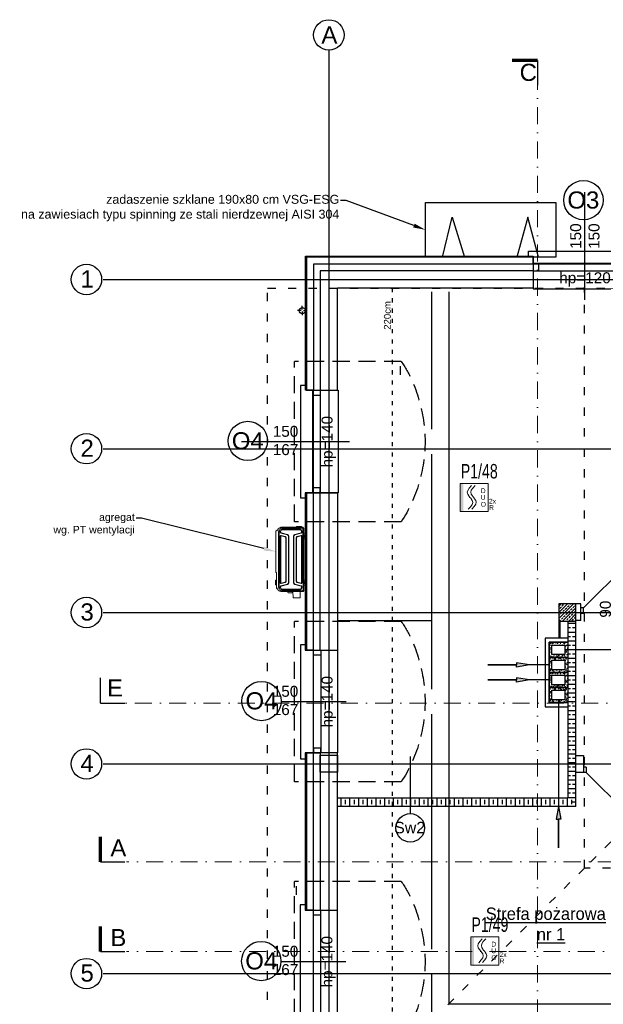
# Model space of a CAD drawing. Header units: millimetres. Extents: x -7023 to 53801, y 9849 to 33561.
# Tile 150 of 256: x 14236 to 15088, y 18571 to 20008. Entities that reach past the tile are written whole.
import ezdxf

# ---------------------------------------------------------------- set-up
doc = ezdxf.new("R2010")
doc.units = ezdxf.units.MM
for name, pattern in [('ACAD_ISO03W100', [30, 12, -18]), ('DASHDOT', [1, 0.5, -0.25, 0, -0.25]), ('DASHED2', [0.375, 0.25, -0.125])]:
    doc.linetypes.add(name, pattern=pattern)
doc.layers.get('0').update_dxf_attribs({"lineweight": 9})
doc.layers.add('.IE_podklad', color=252, linetype='Continuous')
doc.layers.add('PA_Instalacja pożarowa', color=1, linetype='Continuous', lineweight=5)
doc.layers.add('PA_Instalacja pożarowa_opis', color=7, linetype='Continuous', lineweight=5)
doc.styles.add('Arial', font='arial.ttf', dxfattribs={"height": 125})
doc.styles.add('MtX_Arial_2', font='txt')
doc.styles.add('Opisowy', font='arial.ttf')
doc.styles.add('q-arch-ARIAL01', font='arial.ttf', dxfattribs={"width": 0.7})
doc.styles.get("Standard").update_dxf_attribs({"font": 'arial.ttf'})
doc.linetypes.add('ZIGZAG', pattern='A,0.00254,-5.08,[131,ltypeshp.shx,S=5.08,R=0,X=-5.08,Y=0],-10.16,[131,ltypeshp.shx,S=5.08,R=180,X=5.08,Y=0],-5.08', length=20.32254)

# ---------------------------------------------------------------- blocks, each defined once
blk = doc.blocks.new('*U72')
at = {"color": 1}
blk.add_wipeout([(-20.5, -20.5), (20.5, -20.5), (20.5, 20.5), (-20.5, 20.5)], dxfattribs=at)
at = {"lineweight": 5}
h = blk.add_hatch(color=1, dxfattribs=at)
h.paths.add_polyline_path([(-15.7, 0), (-15.7, 20.5), (-20.5, 20.5), (-20.5, 0)])
h.paths.add_polyline_path([(-15.7, -20.5), (-15.7, 0), (-20.5, 0), (-20.5, -20.5)])
at = {"color": 1, "linetype": 'Continuous', "lineweight": 5}
for p, q in [((-7.3, 13.8), (-3.8, 17.7)), ((-2.1, 13.9), (1.4, 17.8)), ((-10.1, 7.7), (-9.4, 10.5)), ((-9.4, 4.8), (-10.1, 7.7)), ((-9.4, 10.5), (-7.3, 13.8)), ((-7.8, 2.4), (-9.4, 4.8)), ((-7.3, 1.6), (-7.8, 2.4)), ((-6.2, 0.3), (-7.3, 1.6)), ((-6.2, 0.3), (-5.1, -0.9)), ((-4.9, 7.8), (-4.2, 10.6)), ((-4.2, 4.9), (-4.9, 7.8)), ((-4.2, 10.6), (-2.1, 13.9)), ((-2.6, 2.5), (-4.2, 4.9)), ((-2.1, 1.7), (-2.6, 2.5)), ((-1, 0.4), (-2.1, 1.7)), ((-1, 0.4), (0.2, -0.8)), ((-5.1, -13.1), (-8.6, -17.1)), ((-5.1, -0.9), (-4.5, -1.8)), ((-3, -9.9), (-5.1, -13.1)), ((-4.5, -1.8), (-3, -4.2)), ((0.2, -13), (-3.4, -17)), ((-3, -4.2), (-2.2, -7)), ((-2.2, -7), (-3, -9.9)), ((0.2, -0.8), (0.7, -1.7)), ((2.3, -9.8), (0.2, -13)), ((0.7, -1.7), (2.3, -4.1)), ((2.3, -4.1), (3, -6.9)), ((3, -6.9), (2.3, -9.8))]:
    blk.add_line(p, q, dxfattribs=at)
at = {"color": 1, "lineweight": 5}
blk.add_lwpolyline([(-20.5, 20.5), (20.5, 20.5), (20.5, -20.5), (-20.5, -20.5)], close=True, dxfattribs=at)
for s, p in [('D', (9.6, 6.5)), ('U', (9.6, -3.3)), ('O', (9.6, -13.3)), ('2x', (21.6, -8.8)), ('R', (21.7, -18))]:
    blk.add_text(s, height=7, dxfattribs=at).set_placement(p)
at = {"color": 1, "flags": 7}
blk.add_attdef('DUO-6046', (13.2, -19.1), '', height=0.7, dxfattribs=at)

msp = doc.modelspace()

# ---------------------------------------------------------------- hatches: boundary and pattern name
at = {"layer": '.IE_podklad'}
h = msp.add_hatch(dxfattribs=at)
h.set_pattern_fill('AR-SAND', color=256, scale=0.1)
h.set_pattern_definition([(37.5, (-1778.1266, 29908.909), (-0.1600031, 4.8941324), [0, -3.8608, 0, -4.318, 0, -4.1275]), (7.5, (-1778.1266, 29908.909), (4.4952328, 7.168251), [0, -2.0828, 0, -3.4798, 0, -1.3335]), (327.5, (-1781.2508, 29908.909), (7.9099237, 0.01437185), [0, -1.27, 0, -4.572, 0, -5.969]), (317.5, (-1781.251, 29908.909), (7.6355645, 2.2292932), [0, -0.635, 0, -2.9972, 0, -3.429])])
h.paths.add_polyline_path([(15035.9, 19099.2), (15008.9, 19099.2), (15008.9, 19077.2), (15035.9, 19077.2)])
h.paths.add_polyline_path([(15031.9, 19095.2), (15031.9, 19081.2), (15012.9, 19081.2), (15012.9, 19095.2)], flags=16)
h.paths.add_polyline_path([(15035.9, 19077.2), (15008.9, 19077.2), (15008.9, 19055.2), (15035.9, 19055.2)])
h.paths.add_polyline_path([(15031.9, 19073.2), (15031.9, 19059.2), (15012.9, 19059.2), (15012.9, 19073.2)], flags=16)
h = msp.add_hatch(color=256, dxfattribs=at)
h.dxf.hatch_style = 1
h.paths.add_polyline_path([(14961.3, 19066.2), (14961.3, 19062.9), (14979.9, 19066.2), (14961.3, 19069.4)])
h = msp.add_hatch(dxfattribs=at)
h.set_pattern_fill('AR-SAND', color=256, scale=0.1)
h.set_pattern_definition([(37.5, (-1778.1266, 29864.909), (-0.1600031, 4.8941324), [0, -3.8608, 0, -4.318, 0, -4.1275]), (7.5, (-1778.1266, 29864.909), (4.4952328, 7.168251), [0, -2.0828, 0, -3.4798, 0, -1.3335]), (327.5, (-1781.2508, 29864.909), (7.9099237, 0.01437185), [0, -1.27, 0, -4.572, 0, -5.969]), (317.5, (-1781.251, 29864.909), (7.6355645, 2.2292932), [0, -0.635, 0, -2.9972, 0, -3.429])])
h.paths.add_polyline_path([(15035.9, 19055.2), (15008.9, 19055.2), (15008.9, 19033.2), (15035.9, 19033.2)])
h.paths.add_polyline_path([(15031.9, 19051.2), (15031.9, 19037.2), (15012.9, 19037.2), (15012.9, 19051.2)], flags=16)
h.paths.add_polyline_path([(15035.9, 19033.2), (15008.9, 19033.2), (15008.9, 19011.2), (15035.9, 19011.2)])
h.paths.add_polyline_path([(15031.9, 19029.2), (15031.9, 19015.2), (15012.9, 19015.2), (15012.9, 19029.2)], flags=16)
h = msp.add_hatch(color=256, dxfattribs=at)
h.dxf.hatch_style = 1
h.paths.add_polyline_path([(14961.3, 19044.2), (14961.3, 19040.9), (14979.9, 19044.2), (14961.3, 19047.4)])
h = msp.add_hatch(color=256, dxfattribs=at)
h.dxf.hatch_style = 1
h.paths.add_polyline_path([(15022.4, 18841), (15025.6, 18841), (15022.4, 18859.6), (15019.1, 18841)])

# ---------------------------------------------------------------- linework, layer by layer
at = {"layer": '.IE_podklad', "ltscale": 25}
for p, q in [((14687.4, 19964), (14687.4, 17871.9)), ((14357.9, 19628.7), (17656.9, 19628.7)), ((14357.9, 19381.7), (17656.9, 19381.7)), ((14357.9, 19142.7), (17340.5, 19142.7)), ((14354, 19010.3), (14354, 19047.4)), ((14357.9, 18921.7), (17656.9, 18921.7)), ((14357.9, 18615.7), (17656.9, 18615.7))]:
    msp.add_line(p, q, dxfattribs=at)
at = {"layer": '.IE_podklad', "linetype": 'ByBlock', "lineweight": -2}
for p, q in [((14712.6, 19743.8), (14704.6, 19743.8)), ((14414.2, 19280.2), (14406.2, 19280.2))]:
    msp.add_line(p, q, dxfattribs=at)
at = {"layer": '.IE_podklad', "linetype": 'ByBlock'}
for p, q in [((14828.3, 19661.2), (14828.3, 19741.2)), ((14828.3, 19741.2), (15018.3, 19741.2)), ((15018.3, 19741.2), (15018.3, 19661.2)), ((14853.3, 19661.2), (14867.5, 19719.6)), ((14867.5, 19719.6), (14885.1, 19661.2)), ((14977.9, 19719.6), (14961.6, 19661.2)), ((14993.3, 19661.2), (14977.9, 19719.6)), ((15018.3, 19661.2), (14828.3, 19661.2))]:
    msp.add_line(p, q, dxfattribs=at)
at = {"layer": '.IE_podklad'}
for p, q in [((14653.4, 19657.7), (14653.4, 19662.7)), ((14653.4, 19662.7), (14985.7, 19662.7)), ((14985.7, 19661.2), (14654.9, 19661.2)), ((14654.9, 19661.2), (14654.9, 19467.2)), ((14985.7, 19662.7), (14985.7, 19661.2)), ((14653.4, 19467.2), (14653.4, 19657.7)), ((14985.7, 19641.2), (14674.9, 19641.2)), ((14674.9, 19641.2), (14674.9, 19467.2)), ((14985.7, 19641.2), (14674.9, 19641.2)), ((14985.7, 19641.2), (14985.7, 19616.2)), ((14699.9, 19467.2), (14699.9, 19616.2)), ((14985.7, 19616.2), (14699.9, 19616.2)), ((14837.4, 19410.3), (14837.4, 19610.7)), ((14862.4, 19610.7), (14862.4, 18571.7)), ((14791.5, 19502.2), (14791.5, 19489.7)), ((14654.9, 19467.2), (14653.4, 19467.2)), ((14674.9, 19467.2), (14699.9, 19467.2)), ((14837.4, 19030.9), (14837.4, 19373.9)), ((14654.9, 19317.2), (14652.9, 19317.2)), ((14652.9, 19317.2), (14652.9, 19087.7)), ((14674.9, 19317.2), (14654.9, 19317.2)), ((14654.9, 19317.2), (14654.9, 19087.7)), ((14674.9, 19087.7), (14674.9, 19317.2)), ((14674.9, 19317.2), (14699.9, 19317.2)), ((14699.9, 19317.2), (14699.9, 19087.7)), ((15058.9, 19149.4), (15152.9, 19243.4)), ((15035.9, 19155.2), (15022.9, 19155.2)), ((15022.9, 19155.2), (15022.9, 19130.2)), ((15047.9, 19155.2), (15022.9, 19155.2)), ((15022.9, 19155.2), (15022.9, 19130.2)), ((15022.9, 19151.6), (15026.4, 19155.2)), ((15022.9, 19142.7), (15035.4, 19155.2)), ((15022.9, 19133.7), (15044.3, 19155.2)), ((15054.9, 19155.2), (15035.9, 19155.2)), ((15038.9, 19154.2), (15039.9, 19155.2)), ((15047.9, 19130.2), (15047.9, 19155.2)), ((15054.9, 19131.2), (15054.9, 19155.2)), ((15022.9, 19147.2), (15023.2, 19147.5)), ((15024.3, 19148.6), (15026.6, 19150.9)), ((15025.4, 19140.8), (15027.7, 19143)), ((15027.7, 19152), (15029.9, 19154.2)), ((15028.3, 19130.2), (15047.9, 19149.7)), ((15028.8, 19144.1), (15031.1, 19146.4)), ((15032.2, 19147.5), (15034.4, 19149.7)), ((15033.3, 19139.6), (15035.5, 19141.9)), ((15035.5, 19150.9), (15037.8, 19153.1)), ((15036.7, 19143), (15038.9, 19145.2)), ((15037.3, 19130.2), (15047.9, 19140.7)), ((15040, 19146.4), (15042.3, 19148.6)), ((15041.2, 19138.5), (15043.4, 19140.8)), ((15043.4, 19149.7), (15045.6, 19152)), ((15044.5, 19141.9), (15046.8, 19144.1)), ((15046.8, 19153.1), (15047.9, 19154.2)), ((15058.9, 19149.4), (15054.9, 19149.4)), ((15054.9, 19141.4), (15054.9, 19149.4)), ((15058.9, 19141.4), (15054.9, 19141.4)), ((15058.9, 19141.4), (15058.9, 19149.4)), ((14837.4, 19130.7), (14700.4, 19130.7)), ((15022.9, 19138.2), (15024.3, 19139.6)), ((15022.9, 19130.2), (15036.1, 19130.2)), ((15022.9, 19130.2), (15047.9, 19130.2)), ((15022.9, 19130.2), (15022.9, 19105.2)), ((15023.8, 19130.2), (15025.4, 19131.8)), ((15024.4, 19130.2), (15024.4, 19105.2)), ((15026.6, 19132.9), (15028.8, 19135.1)), ((15029.9, 19136.3), (15032.2, 19138.5)), ((15032.8, 19130.2), (15033.3, 19130.7)), ((15034.4, 19131.8), (15036.7, 19134)), ((15036.1, 19130.2), (15035.9, 18871.7)), ((15036.1, 19130.2), (15036.1, 19130.2)), ((15036.1, 19126.9), (15048.1, 19126.9)), ((15037.8, 19135.1), (15040, 19137.4)), ((15042.3, 19130.7), (15044.5, 19132.9)), ((15045.6, 19134), (15047.9, 19136.2)), ((15046.3, 19130.2), (15047.9, 19131.7)), ((15047.9, 19009.7), (15047.9, 19131.2)), ((15054.9, 19131.2), (15047.9, 19131.2)), ((15036.1, 19120.6), (15039.8, 19120.6)), ((15036.1, 19114.2), (15048.1, 19114.2)), ((15043, 19120.6), (15048.1, 19120.6)), ((15035.9, 19105.2), (15002.9, 19105.2)), ((15002.9, 19105.2), (15002.9, 19005.2)), ((15035.9, 19099.2), (15008.9, 19099.2)), ((15008.9, 19099.2), (15008.9, 19011.2)), ((15036.1, 19107.9), (15039.8, 19107.9)), ((15036.1, 19101.5), (15048.1, 19101.5)), ((15043, 19107.9), (15048.1, 19107.9)), ((14652.9, 19087.7), (14654.9, 19087.7)), ((14654.9, 19087.7), (14699.9, 19087.7)), ((14654.9, 19087.7), (14674.9, 19087.7)), ((14699.9, 19087.1), (14699.9, 18937.7)), ((15036.1, 19095.2), (15039.8, 19095.2)), ((15036.1, 19088.8), (15048.1, 19088.8)), ((15043, 19095.2), (15048.1, 19095.2)), ((15036.1, 19082.5), (15039.8, 19082.5)), ((15036.1, 19076.1), (15048.1, 19076.1)), ((15036.1, 19069.8), (15039.8, 19069.8)), ((15043, 19082.5), (15048.1, 19082.5)), ((15043, 19069.8), (15048.1, 19069.8)), ((15036.1, 19063.4), (15048.1, 19063.4)), ((15036.1, 19057.1), (15039.8, 19057.1)), ((15043, 19057.1), (15048.1, 19057.1)), ((15036, 19044.4), (15039.8, 19044.4)), ((15036.1, 19050.7), (15048.1, 19050.7)), ((15043, 19044.4), (15048.1, 19044.4)), ((15036, 19038), (15048, 19038)), ((15036, 19031.7), (15039.8, 19031.7)), ((15043, 19031.7), (15048, 19031.7)), ((14712.5, 19012.4), (14617.8, 19012.4)), ((15036, 19025.3), (15048, 19025.3)), ((15036, 19019), (15039.8, 19019)), ((15036, 19012.6), (15048, 19012.6)), ((15043, 19019), (15048, 19019)), ((15002.9, 19005.2), (15035.9, 19005.2)), ((15008.9, 19011.2), (15035.9, 19011.2)), ((15036, 19006.3), (15039.8, 19006.3)), ((15036, 18999.9), (15048, 18999.9)), ((15043, 19006.3), (15048, 19006.3)), ((15047.9, 18921.7), (15047.9, 19009.7)), ((14837.4, 18651.5), (14837.4, 18994.5)), ((15036, 18993.6), (15039.8, 18993.6)), ((15036, 18987.2), (15048, 18987.2)), ((15043, 18993.6), (15048, 18993.6)), ((15036, 18980.9), (15039.8, 18980.9)), ((15036, 18974.5), (15048, 18974.5)), ((15036, 18968.2), (15039.8, 18968.2)), ((15043, 18980.9), (15048, 18980.9)), ((15043, 18968.2), (15048, 18968.2)), ((15035.9, 18955.5), (15039.8, 18955.5)), ((15036, 18961.8), (15048, 18961.8)), ((15043, 18955.5), (15048, 18955.5)), ((15035.9, 18949.1), (15047.9, 18949.1)), ((15035.9, 18942.8), (15039.8, 18942.8)), ((15043, 18942.8), (15047.9, 18942.8)), ((14654.9, 18937.7), (14652.9, 18937.7)), ((14652.9, 18937.7), (14652.9, 18708.2)), ((14674.9, 18937.7), (14654.6, 18937.7)), ((14654.6, 18937.7), (14654.6, 18708.2)), ((14699.9, 18937.7), (14654.9, 18937.7)), ((14806.5, 18848.7), (14806.5, 18932.3)), ((15035.9, 18936.4), (15047.9, 18936.4)), ((15035.9, 18930.1), (15039.8, 18930.1)), ((15043, 18930.1), (15047.9, 18930.1)), ((15047.9, 18934.2), (15058.9, 18934.2)), ((15058.9, 18934.2), (15058.9, 18909.2)), ((15035.9, 18923.7), (15047.9, 18923.7)), ((15035.9, 18917.4), (15039.8, 18917.4)), ((15035.9, 18911), (15047.9, 18911)), ((15043, 18917.4), (15047.9, 18917.4)), ((15047.9, 18859.7), (15047.9, 18921.7)), ((15062.9, 18917.2), (15058.9, 18917.2)), ((15058.9, 18917.2), (15058.9, 18909.2)), ((15062.9, 18917.2), (15062.9, 18909.2)), ((15035.9, 18904.7), (15039.8, 18904.7)), ((15035.9, 18898.3), (15047.9, 18898.3)), ((15043, 18904.7), (15047.9, 18904.7)), ((15058.9, 18909.2), (15047.9, 18909.2)), ((15062.9, 18909.2), (15058.9, 18909.2)), ((15062.9, 18909.2), (15156.9, 18815.2)), ((15035.9, 18892), (15039.8, 18892)), ((15035.9, 18885.6), (15047.9, 18885.6)), ((15043, 18892), (15047.9, 18892)), ((15035.9, 18871.7), (14699.9, 18871.7)), ((14705.5, 18859.7), (14705.5, 18871.7)), ((14711.9, 18862.9), (14711.9, 18869.2)), ((14718.2, 18859.7), (14718.2, 18871.7)), ((14724.6, 18862.9), (14724.6, 18869.2)), ((14730.9, 18859.7), (14730.9, 18871.7)), ((14737.3, 18862.9), (14737.3, 18869.2)), ((14743.6, 18859.7), (14743.6, 18871.7)), ((14750, 18862.9), (14750, 18869.2)), ((14756.3, 18859.7), (14756.3, 18871.7)), ((14762.7, 18862.9), (14762.7, 18869.2)), ((14769, 18859.7), (14769, 18871.7)), ((14775.4, 18862.9), (14775.4, 18869.2)), ((14781.7, 18859.7), (14781.7, 18871.7)), ((14788.1, 18862.9), (14788.1, 18869.2)), ((14794.4, 18859.7), (14794.4, 18871.7)), ((14800.8, 18862.9), (14800.8, 18869.2)), ((14807.1, 18859.7), (14807.1, 18871.7)), ((14813.5, 18862.9), (14813.5, 18869.2)), ((14819.8, 18859.7), (14819.8, 18871.7)), ((14826.2, 18862.9), (14826.2, 18869.2)), ((14832.5, 18859.7), (14832.5, 18871.7)), ((14838.9, 18862.9), (14838.9, 18869.2)), ((14845.2, 18859.7), (14845.2, 18871.7)), ((14851.6, 18862.9), (14851.6, 18869.2)), ((14857.9, 18859.7), (14857.9, 18871.7)), ((14864.3, 18862.9), (14864.3, 18869.2)), ((14870.6, 18859.7), (14870.6, 18871.7)), ((14877, 18862.9), (14877, 18869.2)), ((14883.3, 18859.7), (14883.3, 18871.7)), ((14889.7, 18862.9), (14889.7, 18869.2)), ((14896, 18859.7), (14896, 18871.7)), ((14902.4, 18862.9), (14902.4, 18869.2)), ((14908.7, 18859.7), (14908.7, 18871.7)), ((14915.1, 18862.9), (14915.1, 18869.2)), ((14921.4, 18859.7), (14921.4, 18871.7)), ((14927.8, 18862.9), (14927.8, 18869.2)), ((14934.1, 18859.7), (14934.1, 18871.7)), ((14940.5, 18862.9), (14940.5, 18869.2)), ((14946.8, 18859.7), (14946.8, 18871.7)), ((14953.2, 18862.9), (14953.2, 18869.2)), ((14959.5, 18859.7), (14959.5, 18871.7)), ((14965.9, 18862.9), (14965.9, 18869.2)), ((14972.2, 18859.7), (14972.2, 18871.7)), ((14978.6, 18862.9), (14978.6, 18869.2)), ((14984.9, 18859.7), (14984.9, 18871.7)), ((14991.3, 18862.9), (14991.3, 18869.2)), ((14997.6, 18859.7), (14997.6, 18871.7)), ((15004, 18862.9), (15004, 18869.2)), ((15010.3, 18859.7), (15010.3, 18871.7)), ((15016.7, 18862.9), (15016.7, 18869.2)), ((15023, 18859.7), (15023, 18871.7)), ((15029.4, 18862.9), (15029.4, 18869.2)), ((15035.7, 18859.7), (15035.7, 18871.7)), ((15035.9, 18879.3), (15039.8, 18879.3)), ((15035.9, 18872.9), (15047.9, 18872.9)), ((15042.1, 18862.9), (15042.1, 18869.2)), ((15043, 18879.3), (15047.9, 18879.3)), ((15047.9, 18859.7), (14699.9, 18859.7)), ((15043, 18866.6), (15047.9, 18866.6)), ((15047.3, 18860.2), (15047.9, 18860.2)), ((14640.4, 18730.8), (14640.4, 18743.3)), ((14652.9, 18708.2), (14654.9, 18708.2)), ((14654.6, 18708.2), (14699.6, 18708.2)), ((14654.6, 18708.2), (14674.9, 18708.2)), ((14699.6, 18707.6), (14699.6, 18558.2)), ((14712.2, 18632.9), (14617.5, 18632.9)), ((14837.4, 18546.7), (14837.4, 18615)), ((14862.4, 18571.7), (16081.4, 18571.7))]:
    msp.add_line(p, q, dxfattribs=at)
at = {"layer": '.IE_podklad', "linetype": 'ZIGZAG'}
for p, q in [((14985.7, 19651.2), (14664.9, 19651.2)), ((14664.9, 19651.2), (14664.9, 19467.2)), ((14664.9, 19087.7), (14664.9, 19317.2)), ((14664.9, 18708.2), (14664.9, 18937.7))]:
    msp.add_line(p, q, dxfattribs=at)
at = {"layer": '.IE_podklad', "linetype": 'ACAD_ISO03W100'}
for p, q in [((14597.9, 18307.2), (14597.9, 19616.2)), ((14597.9, 19616.2), (15665.9, 19616.2)), ((15060.4, 18769.7), (15060.4, 19617.7)), ((15522.9, 19232.2), (15060.4, 18769.7)), ((16088.4, 18769.7), (15060.4, 18769.7))]:
    msp.add_line(p, q, dxfattribs=at)
at = {"layer": '.IE_podklad', "linetype": 'ACAD_ISO03W100', "ltscale": 0.5}
msp.add_line((14779.7, 19616.2), (14779.7, 18489.1), dxfattribs=at)
at = {"layer": '.IE_podklad', "linetype": 'Continuous'}
for p, q in [((14648.5, 19585.1), (14648.5, 19590.2)), ((14646.8, 19583.4), (14641.8, 19583.4)), ((14648.5, 19581.8), (14648.5, 19576.7)), ((14650.2, 19583.4), (14655.2, 19583.4))]:
    msp.add_line(p, q, dxfattribs=at)
at = {"layer": '.IE_podklad', "linetype": 'DASHED2', "ltscale": 100}
for p, q in [((14637.2, 19275.2), (14637.2, 19509)), ((14792.9, 19509), (14637.2, 19509)), ((14792.9, 19275.2), (14637.2, 19275.2)), ((14637.2, 18895.7), (14637.2, 19129.6)), ((14792.9, 19129.6), (14637.2, 19129.6)), ((14792.9, 18895.7), (14637.2, 18895.7)), ((14637.2, 18516.3), (14637.2, 18750.1)), ((14792.9, 18750.1), (14637.2, 18750.1))]:
    msp.add_line(p, q, dxfattribs=at)
at = {"layer": '.IE_podklad', "linetype": 'Continuous', "lineweight": 0}
for p, q in [((14610.2, 19201.3), (14610.2, 19261.8)), ((14611.2, 19261.9), (14610.3, 19261.9)), ((14611.2, 19262.3), (14611.2, 19261.9)), ((14613.8, 19260), (14613.8, 19260.2)), ((14613.8, 19258.5), (14613.8, 19260)), ((14613.8, 19180), (14613.8, 19258.5)), ((14615.5, 19266.3), (14617.1, 19267)), ((14616.7, 19265.6), (14617.3, 19265.9)), ((14626.9, 19255.9), (14617.5, 19258.4)), ((14617.6, 19267.1), (14649, 19267.1)), ((14617.7, 19259), (14627.1, 19256.5)), ((14621.5, 19264.1), (14618.8, 19264.1)), ((14618.8, 19263.5), (14621.5, 19263.5)), ((14645.9, 19264.1), (14621.5, 19264.1)), ((14621.5, 19263.5), (14632.3, 19263.5)), ((14632.3, 19263.5), (14643.2, 19263.5)), ((14637.6, 19256.5), (14647, 19259)), ((14647.1, 19258.4), (14637.8, 19255.9)), ((14640.1, 19267.1), (14640.1, 19268.4)), ((14643.2, 19263.5), (14645.9, 19263.5)), ((14647.1, 19262.2), (14647.7, 19260.2)), ((14648.3, 19260.4), (14647.6, 19262.9)), ((14649.8, 19266.8), (14650.6, 19266)), ((14650.9, 19265.2), (14650.9, 19174.5)), ((14653.9, 19257.4), (14650.9, 19257.4)), ((14654.9, 19251.1), (14654.9, 19256.4)), ((14616.5, 19185.9), (14616.5, 19254.2)), ((14617.1, 19254.2), (14617.1, 19185.9)), ((14623.7, 19253.2), (14617.7, 19254.7)), ((14617.9, 19255.2), (14623.8, 19253.8)), ((14624.4, 19187.9), (14624.4, 19252.2)), ((14625, 19252.2), (14625, 19187.9)), ((14628.4, 19254), (14628.4, 19220)), ((14629, 19254), (14629, 19220)), ((14635.7, 19254), (14635.7, 19220.1)), ((14636.3, 19254), (14636.3, 19186.2)), ((14639.7, 19187.9), (14639.7, 19252.2)), ((14640.3, 19252.2), (14640.3, 19187.9)), ((14640.9, 19253.8), (14646.8, 19255.2)), ((14647, 19254.7), (14641, 19253.2)), ((14647.6, 19185.9), (14647.6, 19254.2)), ((14648.2, 19254.2), (14648.2, 19185.9)), ((14650.9, 19250.1), (14653.9, 19250.1)), ((14651.6, 19254.3), (14651.7, 19253.1)), ((14652.8, 19253.1), (14652.8, 19254.3)), ((14628.4, 19220), (14628.4, 19186.2)), ((14629, 19220), (14629, 19186.2)), ((14635.7, 19220.1), (14635.7, 19186.2)), ((14610.3, 19201.2), (14611.2, 19201.1)), ((14611.2, 19201.1), (14611.1, 19177.8)), ((14609.4, 19183.8), (14609.4, 19189.1)), ((14611.2, 19190.1), (14610.4, 19190.1)), ((14617.5, 19181.7), (14626.9, 19184.2)), ((14617.7, 19185.5), (14623.7, 19187)), ((14623.8, 19186.4), (14617.9, 19184.9)), ((14637.8, 19184.2), (14647.1, 19181.7)), ((14646.8, 19184.9), (14640.9, 19186.4)), ((14641, 19187), (14647, 19185.5)), ((14653.9, 19190.1), (14650.9, 19190.1)), ((14651.6, 19187), (14651.7, 19185.8)), ((14652.8, 19185.8), (14652.8, 19187)), ((14654.9, 19183.8), (14654.9, 19189.1)), ((14610.4, 19182.8), (14611.2, 19182.8)), ((14613, 19176.7), (14613.8, 19180)), ((14613.5, 19174.9), (14613.5, 19174.9)), ((14617.2, 19173.1), (14615.5, 19173.9)), ((14616.4, 19179.7), (14616.8, 19178.4)), ((14616.7, 19174.5), (14617.3, 19174.3)), ((14617.4, 19178.6), (14617, 19179.9)), ((14649.1, 19173.1), (14617.2, 19173.1)), ((14627.1, 19183.6), (14617.7, 19181.1)), ((14618.8, 19176.7), (14632.3, 19176.7)), ((14643.2, 19176), (14618.8, 19175.9)), ((14627, 19173.1), (14627.7, 19171.8)), ((14628.7, 19171.6), (14628, 19171.6)), ((14632.7, 19171.6), (14628.7, 19171.6)), ((14632.3, 19176.7), (14643.2, 19176.7)), ((14633.4, 19171.6), (14632.7, 19171.6)), ((14633.7, 19171.8), (14634.5, 19173.1)), ((14634.9, 19173.1), (14635.4, 19163.9)), ((14647, 19181.1), (14637.6, 19183.6)), ((14643.2, 19176.7), (14645.9, 19176.7)), ((14645.9, 19176), (14643.2, 19176)), ((14647.2, 19178.3), (14646.9, 19177.4)), ((14647.2, 19178.3), (14647.7, 19179.9)), ((14650.7, 19174.2), (14649.9, 19173.4)), ((14650.9, 19182.8), (14653.9, 19182.8)), ((14644.3, 19163.9), (14635.4, 19163.9)), ((14644.9, 19163.9), (14644.3, 19163.9))]:
    msp.add_line(p, q, dxfattribs=at)
at = {"layer": '.IE_podklad', "lineweight": 0}
for p, q in [((14617.2, 19262.9), (14616.4, 19260.4)), ((14617.8, 19262.7), (14617, 19260.2)), ((14648.9, 19265.9), (14617.3, 19265.9)), ((14640.1, 19268.4), (14647.7, 19268.4)), ((14647.7, 19268.4), (14647.7, 19267.1)), ((14616.8, 19178.4), (14617.1, 19177.2)), ((14648.9, 19174.3), (14617.3, 19174.3)), ((14617.4, 19178.6), (14617.8, 19177.4)), ((14645.3, 19164.3), (14645.3, 19173.1))]:
    msp.add_line(p, q, dxfattribs=at)
at = {"layer": '.IE_podklad', "lineweight": 30}
for p, q in [((14674.9, 19087.7), (14699.9, 19087.7)), ((15012.9, 19095.2), (15031.9, 19095.2)), ((15012.9, 19081.2), (15012.9, 19095.2)), ((15031.9, 19095.2), (15031.9, 19081.2)), ((15193.9, 19088.2), (15031.9, 19088.2)), ((15031.9, 19081.2), (15012.9, 19081.2)), ((15012.9, 19073.2), (15031.9, 19073.2)), ((15012.9, 19059.2), (15012.9, 19073.2)), ((15031.9, 19073.2), (15031.9, 19059.2)), ((15008.9, 19066.2), (14979.9, 19066.2)), ((15031.9, 19059.2), (15012.9, 19059.2)), ((15008.9, 19044.2), (14979.9, 19044.2)), ((15012.9, 19051.2), (15031.9, 19051.2)), ((15012.9, 19037.2), (15012.9, 19051.2)), ((15031.9, 19051.2), (15031.9, 19037.2)), ((15031.9, 19037.2), (15012.9, 19037.2)), ((15012.9, 19029.2), (15031.9, 19029.2)), ((15012.9, 19015.2), (15012.9, 19029.2)), ((15031.9, 19029.2), (15031.9, 19015.2)), ((15031.9, 19015.2), (15012.9, 19015.2)), ((15022.4, 19015.2), (15022.4, 18859.6)), ((14699.9, 18937.7), (14674.9, 18937.7)), ((14674.9, 18937.7), (14674.9, 18708.2)), ((14699.9, 18708.2), (14699.9, 18937.7)), ((14674.9, 18708.2), (14699.9, 18708.2))]:
    msp.add_line(p, q, dxfattribs=at)
at = {"layer": '.IE_podklad', "linetype": 'DASHDOT', "lineweight": 13, "ltscale": 50}
msp.add_line((14354, 19010.3), (16912.3, 19010.3), dxfattribs=at)
at = {"layer": '.IE_podklad', "lineweight": 30, "ltscale": 25}
msp.add_line((14354, 19010.3), (14389.9, 19010.3), dxfattribs=at)
at = {"layer": '.IE_podklad', "ltscale": 25, "const_width": 5}
for points in [[(14954.8, 19948.4), (14991.8, 19948.4)], [(14354, 18778.7), (14354, 18815.7)], [(14354, 18647.8), (14354, 18684.9)]]:
    msp.add_lwpolyline(points, dxfattribs=at)
at = {"layer": '.IE_podklad', "lineweight": 30, "ltscale": 25}
for points in [[(14991.8, 19948.4), (14991.8, 19912.5)], [(14354, 18778.7), (14389.9, 18778.7)], [(14354, 18647.8), (14389.9, 18647.8)]]:
    msp.add_lwpolyline(points, dxfattribs=at)
at = {"layer": '.IE_podklad', "linetype": 'DASHDOT', "lineweight": 13, "ltscale": 50}
for points in [[(14991.8, 19930.5), (14991.8, 18045)], [(14946.8, 18778.7), (14946.8, 18778.7), (14391.9, 18778.7)], [(17409.6, 18778.7), (14946.8, 18778.7)]]:
    msp.add_lwpolyline(points, dxfattribs=at)
at = {"layer": '.IE_podklad'}
for points in [[(15061, 19598.8), (15061, 19756.1)], [(14985.7, 19661.2), (14985.7, 19615), (15135.7, 19615), (15135.7, 19657)], [(14654.9, 19467.2), (14701.1, 19467.2), (14701.1, 19317.2), (14659, 19317.2)], [(14717.3, 19391.9), (14559.9, 19391.9)], [(14979.9, 19066.2), (14961.3, 19069.4), (14961.3, 19066.2), (14919.4, 19066.2)], [(14919.4, 19066.2), (14961.3, 19066.2)], [(14979.9, 19066.2), (14961.3, 19062.9), (14961.3, 19066.2), (14919.4, 19066.2)], [(14919.4, 19066.2), (14961.3, 19066.2)], [(14979.9, 19044.2), (14961.3, 19047.4), (14961.3, 19044.2), (14919.4, 19044.2)], [(14919.4, 19044.2), (14961.3, 19044.2)], [(14979.9, 19044.2), (14961.3, 19040.9), (14961.3, 19044.2), (14919.4, 19044.2)], [(14919.4, 19044.2), (14961.3, 19044.2)], [(15022.4, 18859.6), (15019.1, 18841), (15022.4, 18841), (15022.4, 18799.1)], [(15022.4, 18859.6), (15025.6, 18841), (15022.4, 18841), (15022.4, 18799.1)], [(15022.4, 18799.1), (15022.4, 18841)], [(15022.4, 18799.1), (15022.4, 18841)]]:
    msp.add_lwpolyline(points, dxfattribs=at)
at = {"layer": '.IE_podklad', "linetype": 'ByBlock', "lineweight": -2}
for points in [[(14811.4, 19707.4), (14712.6, 19743.8)], [(14592.7, 19235.9), (14414.2, 19280.2)]]:
    msp.add_lwpolyline(points, dxfattribs=at)
at = {"layer": '.IE_podklad'}
for points in [[(14985.7, 19661.2), (14978.7, 19661.2), (14978.7, 19670), (15142.7, 19670), (15142.7, 19661.2), (15135.7, 19661.2), (15135.7, 19651), (14985.7, 19651)], [(14985.7, 19641.2), (15135.7, 19641.2), (15135.7, 19651.8), (14985.7, 19651.8)], [(14985.7, 19641.2), (14993.5, 19641.2), (14993.5, 19651.8), (14985.7, 19651.8)], [(14654.9, 19467.2), (14654.9, 19474.2), (14646, 19474.2), (14646, 19310.2), (14654.9, 19310.2), (14654.9, 19317.2), (14665, 19317.2), (14665, 19467.2)], [(14674.9, 19467.2), (14674.9, 19317.2), (14664.2, 19317.2), (14664.2, 19467.2)], [(14674.9, 19467.2), (14674.9, 19459.3), (14664.2, 19459.3), (14664.2, 19467.2)], [(14674.9, 19317.2), (14674.9, 19324.4), (14664.2, 19324.4), (14664.2, 19317.2)], [(14654.9, 19087.7), (14654.9, 19095.6), (14646, 19095.6), (14646, 18929.1), (14654.9, 18929.1), (14654.9, 18937.7), (14665, 18937.7), (14665, 19087.7)], [(14675.6, 19087.7), (14675.6, 18937.7), (14665, 18937.7), (14665, 19087.7)], [(14675.6, 19087.7), (14675.6, 19080.5), (14665, 19080.5), (14665, 19087.7)], [(14675.6, 18937.7), (14675.6, 18944.9), (14665, 18944.9), (14665, 18937.7)], [(14674.9, 18934.7), (14699.9, 18934.7), (14699.9, 18909.7), (14674.9, 18909.7)], [(14654.6, 18708.2), (14654.6, 18716.1), (14645.7, 18716.1), (14645.7, 18549.6), (14654.6, 18549.6), (14654.6, 18558.2), (14664.8, 18558.2), (14664.8, 18708.2)], [(14675.4, 18708.2), (14675.4, 18558.2), (14664.8, 18558.2), (14664.8, 18708.2)], [(14675.4, 18708.2), (14675.4, 18701), (14664.8, 18701), (14664.8, 18708.2)]]:
    msp.add_lwpolyline(points, close=True, dxfattribs=at)
at = {"layer": '.IE_podklad', "ltscale": 0.3}
for points in [[(15008.9, 19077.2), (15008.9, 19099.2), (15035.9, 19099.2), (15035.9, 19077.2)], [(15012.9, 19081.2), (15012.9, 19095.2), (15031.9, 19095.2), (15031.9, 19081.2)], [(15008.9, 19055.2), (15008.9, 19077.2), (15035.9, 19077.2), (15035.9, 19055.2)], [(15012.9, 19059.2), (15012.9, 19073.2), (15031.9, 19073.2), (15031.9, 19059.2)], [(15008.9, 19033.2), (15008.9, 19055.2), (15035.9, 19055.2), (15035.9, 19033.2)], [(15012.9, 19037.2), (15012.9, 19051.2), (15031.9, 19051.2), (15031.9, 19037.2)], [(15008.9, 19011.2), (15008.9, 19033.2), (15035.9, 19033.2), (15035.9, 19011.2)], [(15012.9, 19015.2), (15012.9, 19029.2), (15031.9, 19029.2), (15031.9, 19015.2)]]:
    msp.add_lwpolyline(points, close=True, dxfattribs=at)
at = {"layer": '.IE_podklad', "linetype": 'Continuous'}
for centre, radius in [((14687.4, 19985.6), 22.2), ((14333.7, 19628.7), 22.2), ((14648.5, 19583.4), 4.5), ((14333.7, 19381.7), 22.2), ((14333.7, 19142.7), 22.2), ((14333.7, 18921.7), 22.2), ((14333.7, 18615.7), 22.2)]:
    msp.add_circle(centre, radius, dxfattribs=at)
at = {"layer": '.IE_podklad'}
for centre, radius in [((15058.8, 19744.4), 28.7), ((14569.2, 19393), 28.7), ((14589.1, 19013.5), 28.7), ((14806.1, 18828.4), 20.8), ((14588.8, 18634), 28.7)]:
    msp.add_circle(centre, radius, dxfattribs=at)
at = {"layer": '.IE_podklad', "linetype": 'Continuous', "lineweight": 0}
for centre, radius, start, end in [((14610.3, 19261.7), 0.204, 95, 152.5659), ((14618, 19260), 0.98, 163.4705, 255), ((14617.6, 19266), 1.08, 90, 114.6228), ((14626.4, 19254), 2.6, 360, 75), ((14638.3, 19254), 2.6, 105, 180), ((14646.7, 19260), 0.98, 285, 16.5295), ((14653.9, 19256.4), 1, 0, 90), ((14617.6, 19254.2), 0.48, 75.9833, 180), ((14623.5, 19252.2), 0.98, 0, 75.9834), ((14641.2, 19252.2), 0.98, 104.0166, 180), ((14647.1, 19254.2), 0.48, 0, 104.0167), ((14652.2, 19254.3), 0.6, 359.6384, 180.3616), ((14652.2, 19253.1), 0.592, 180.3616, 359.6384), ((14653.9, 19251.1), 1, 270, 0), ((14610.3, 19201.3), 0.169, 191.7049, 269.2242), ((14617.6, 19185.9), 0.48, 180, 284.0167), ((14623.5, 19187.9), 0.98, 284.0166, 0), ((14626.4, 19186.2), 2.6, 285, 360), ((14638.3, 19186.2), 2.6, 180, 255), ((14641.2, 19187.9), 0.98, 180, 255.9834), ((14647.1, 19185.9), 0.48, 255.9833, 0), ((14652.2, 19187), 0.6, 359.6384, 180.3616), ((14652.2, 19185.8), 0.592, 180.3616, 359.6384), ((14653.9, 19189.1), 1, 0, 90), ((14653.9, 19183.8), 1, 270, 0), ((14618, 19180.2), 0.98, 105, 196.5295), ((14628, 19172), 0.38, 210, 270), ((14633.4, 19172), 0.38, 270, 330), ((14646.7, 19180.2), 0.98, 343.4705, 75), ((14644.9, 19164.4), 0.5, 270, 345.5225)]:
    msp.add_arc(centre, radius, start, end, dxfattribs=at)
at = {"layer": '.IE_podklad', "linetype": 'Continuous', "lineweight": 0, "extrusion": (0, 0, -1)}
for centre, radius, start, end in [((-14618, 19260), 1.58, 285, 16.5294), ((-14626.4, 19254), 2, 105, 180), ((-14638.3, 19254), 2, 0, 75), ((-14646.7, 19260), 1.58, 163.4706, 255), ((-14649, 19266), 1.08, 90, 135), ((-14649.8, 19265.2), 1.08, 135, 180), ((-14617.6, 19254.2), 1.08, 0, 104.0166), ((-14623.5, 19252.2), 1.58, 104.0166, 180), ((-14641.2, 19252.2), 1.58, 0, 75.9834), ((-14647.1, 19254.2), 1.08, 75.9834, 180), ((-14610.4, 19189.1), 1, 0, 90), ((-14610.4, 19183.8), 1, 270, 0), ((-14617.6, 19185.9), 1.08, 255.9834, 0), ((-14623.5, 19187.9), 1.58, 180, 255.9834), ((-14626.4, 19186.2), 2, 180, 255), ((-14638.3, 19186.2), 2, 285, 0), ((-14641.2, 19187.9), 1.58, 284.0166, 0), ((-14647.1, 19185.9), 1.08, 180, 284.0166), ((-14618, 19180.2), 1.58, 343.4706, 75), ((-14646.7, 19180.2), 1.58, 105, 196.5294), ((-14649.1, 19174.2), 1.08, 225, 270), ((-14649.9, 19175), 1.08, 206.2569, 225)]:
    msp.add_arc(centre, radius, start, end, dxfattribs=at)
at = {"layer": '.IE_podklad', "linetype": 'Continuous', "lineweight": 0}
for centre, major_axis, ratio, start_param, end_param in [((14612.9, 19263.6), (0.0738, 0.0946), 0.998984, 4.340516, 5.108379), ((14618.8, 19262.5), (0, -1.64), 0.995519, 3.141593, 4.441128), ((14618.8, 19262.4), (0, -1.05), 0.995519, 3.141593, 4.417344), ((14645.9, 19262.4), (0, -1.76), 0.995519, 1.850018, 3.141593), ((14645.9, 19261.7), (0, -1.76), 0.701022, 1.850018, 3.141593), ((14612.9, 19176.6), (0.0971, 0.0705), 0.993265, 5.919446, 6.693002), ((14613.6, 19174.9), (0.125, 0.034), 0.000424, 3.097492, 3.186821), ((14618.8, 19177.7), (0, -1.76), 0.995519, 4.991611, 6.283185), ((14618.8, 19177.7), (0, -1.05), 0.995519, 5.007433, 6.283185), ((14645.9, 19177.7), (0, -1.05), 0.995519, 6.283185, 7.558937), ((14645.9, 19177.6), (0, -1.64), 0.995519, -0.000001, 1.299534), ((14647.6, 19178.5), (0.66, 2.17), 0.156049, 4.132135, 5.372092)]:
    msp.add_ellipse(centre, major_axis=major_axis, ratio=ratio, start_param=start_param, end_param=end_param, dxfattribs=at)
at = {"layer": '.IE_podklad', "linetype": 'DASHED2', "ltscale": 100, "start_tangent": (0.583316, -0.812245), "end_tangent": (-0.555737, -0.831358)}
for points in [[(14792.9, 19509), (14818.8, 19453.1), (14827.7, 19392.1), (14818.8, 19331.1), (14792.9, 19275.2)], [(14792.9, 19129.6), (14818.8, 19073.6), (14827.7, 19012.6), (14818.8, 18951.7), (14792.9, 18895.7)], [(14792.9, 18750.1), (14818.8, 18694.2), (14827.7, 18633.2), (14818.8, 18572.2), (14792.9, 18516.3)]]:
    msp.add_spline(points, degree=3, dxfattribs=at)
at = {"layer": '.IE_podklad', "linetype": 'Continuous', "lineweight": 0}
for points, knots in [([(14611.3, 19262.4), (14611.3, 19262.4), (14611.3, 19262.4), (14611.2, 19262.4), (14611.2, 19262.4), (14611.2, 19262.3), (14611.2, 19262.3), (14611.2, 19262.3)], [0, 0, 0, 0, 0.43774, 0.43774, 0.874832, 0.874832, 1, 1, 1, 1]), ([(14613.7, 19260.6), (14613.6, 19261.1), (14613.5, 19261.7), (14613.2, 19262.6), (14613.1, 19263.1), (14613, 19263.5)], [0, 0, 0, 0, 0.562723, 0.562723, 1, 1, 1, 1]), ([(14613.6, 19265.4), (14613.6, 19265.4), (14613.6, 19265.4), (14613.6, 19265.4), (14613.6, 19265.4), (14613.6, 19265.4), (14613.6, 19265.4), (14613.5, 19265.3), (14613.5, 19265.3), (14613.5, 19265.3)], [0, 0, 0, 0, 0.021455, 0.021455, 0.228091, 0.228091, 0.613949, 0.613949, 1, 1, 1, 1]), ([(14614.8, 19260), (14615.4, 19262.5), (14615.5, 19263), (14615.8, 19263.9), (14616, 19264.5), (14616.1, 19265)], [0, 0, 0, 0, 0.489998, 0.489998, 1, 1, 1, 1]), ([(14611.2, 19177.7), (14611.2, 19177.7), (14611.2, 19177.7), (14611.2, 19177.8), (14611.2, 19177.8), (14611.2, 19177.8), (14611.2, 19177.8), (14611.1, 19177.8)], [0, 0, 0, 0, 0.436961, 0.436961, 0.873268, 0.873268, 1, 1, 1, 1]), ([(14613.5, 19174.9), (14613.5, 19174.9), (14613.5, 19174.9), (14613.5, 19174.8), (14613.5, 19174.8), (14613.5, 19174.8), (14613.6, 19174.8), (14613.6, 19174.8), (14613.6, 19174.8), (14613.6, 19174.8)], [0, 0, 0, 0, 0.386059, 0.386059, 0.771926, 0.771926, 0.978513, 0.978513, 1, 1, 1, 1]), ([(14614.8, 19180.1), (14615.4, 19177.7), (14615.5, 19177.2), (14615.8, 19176.2), (14616, 19175.7), (14616.1, 19175.2)], [0, 0, 0, 0, 0.489998, 0.489998, 1, 1, 1, 1])]:
    msp.add_open_spline(points, degree=3, knots=knots, dxfattribs=at)
for points, degree in [([(14613, 19263.5), (14611.3, 19262.4)], 1), ([(14613.5, 19265.3), (14613, 19263.5)], 1), ([(14613.6, 19265.4), (14614.2, 19265.7), (14614.9, 19266), (14615.5, 19266.3)], 3), ([(14613.7, 19260.6), (14613.7, 19260.4), (14613.8, 19260.3), (14613.8, 19260.2)], 3), ([(14614.8, 19220), (14614.8, 19233.4), (14614.8, 19246.7), (14614.8, 19260)], 3), ([(14616.1, 19265), (14616.2, 19265.2), (14616.5, 19265.5), (14616.7, 19265.6)], 3), ([(14649.6, 19265.2), (14649.4, 19265.4), (14649.2, 19265.6), (14648.9, 19265.9)], 3), ([(14649.7, 19220.1), (14649.6, 19265.2)], 1), ([(14614.8, 19220), (14614.8, 19206.7), (14614.8, 19193.4), (14614.8, 19180.1)], 3), ([(14649.7, 19220.1), (14649.7, 19206.2), (14649.7, 19192.3), (14649.7, 19178.4)], 3), ([(14611.2, 19177.7), (14612.1, 19177.2), (14612.9, 19176.7)], 2), ([(14613, 19176.6), (14613.2, 19175.8), (14613.5, 19174.9)], 2), ([(14615.5, 19173.9), (14614.8, 19174.2), (14614.2, 19174.5), (14613.6, 19174.8)], 3), ([(14616.1, 19175.2), (14616.2, 19174.9), (14616.5, 19174.6), (14616.7, 19174.5)], 3), ([(14649.6, 19175), (14649.4, 19174.8), (14649.2, 19174.5), (14649, 19174.3)], 3), ([(14649.7, 19178.4), (14649.7, 19177.1), (14649.7, 19176.1), (14649.7, 19175)], 3)]:
    msp.add_open_spline(points, degree=degree, dxfattribs=at)
at = {"layer": '.IE_podklad'}
for points in [[(14812.5, 19710.2), (14828.3, 19701.2), (14810.4, 19704.6)], [(14593.4, 19238.8), (14610.2, 19231.5), (14592, 19233)]]:
    msp.add_solid(points, dxfattribs=at)

# ---------------------------------------------------------------- block references
at = {"layer": 'PA_Instalacja pożarowa', "rotation": 360}
for p in [(14899.4, 19310.4), (14914.8, 18648.7)]:
    msp.add_blockref('*U72', p, dxfattribs=at)

# ---------------------------------------------------------------- texts
at = {"layer": '.IE_podklad', "linetype": 'Continuous', "style": 'Opisowy'}
for s, height, p in [('O3', 25, (15035.4, 19732.2)), ('hp=120', 16, (15023.5, 19623.2)), ('150', 16, (14605.5, 19399.1)), ('O4', 25, (14545.8, 19380.8)), ('167', 16, (14605.5, 19372.4)), ('O4', 25, (14565.7, 19001.3)), ('150', 16, (14605.5, 19019.7)), ('167', 16, (14605.5, 18993)), ('Sw2', 16.64, (14782.7, 18820.5)), ('150', 16, (14605.5, 18640.3)), ('O4', 25, (14565.4, 18621.8)), ('167', 16, (14605.5, 18613.5))]:
    msp.add_text(s, height=height, dxfattribs=at).set_placement(p)
at = {"layer": '.IE_podklad', "linetype": 'Continuous'}
for s, height, rotation, style, p in [('150', 16, 90, 'Opisowy', (15055.5, 19673.3)), ('150', 16, 90, 'Opisowy', (15082.2, 19673.3)), ('hp=140', 16, 90, 'Opisowy', (14692.8, 19354.4)), ('90', 16, 90, 'Opisowy', (15098.8, 19135.1)), ('hp=140', 16, 90, 'Opisowy', (14692.8, 18974.9)), ('%%UStrefa pożarowa', 18, 360, 'MtX_Arial_2', (14916.2, 18694.1)), ('%%Unr 1', 18, 360, 'MtX_Arial_2', (14990.8, 18664)), ('hp=140', 16, 90, 'Opisowy', (14692.5, 18595.4))]:
    msp.add_text(s, height=height, rotation=rotation, dxfattribs=dict(at, style=style)).set_placement(p)
at = {"layer": '.IE_podklad', "linetype": 'Continuous', "lineweight": 9, "ltscale": 50, "style": 'Opisowy'}
msp.add_text('220cm', height=10, rotation=90, dxfattribs=at).set_placement((14777.7, 19555.3))
at = {"layer": '.IE_podklad', "linetype": 'Continuous', "ltscale": 25, "style": 'Arial'}
msp.add_text('E', height=25, dxfattribs=at).set_placement((14363.7, 19020.1))
at = {"layer": '.IE_podklad', "char_height": 25, "attachment_point": 1}
for s, insert, width in [('{\\fArial|b0|i0|c238|p34;A}', (14676.5, 19998.1), 492.116), ('1', (14325, 19642), 30.102), ('2', (14325, 19395), 30.102), ('3', (14325, 19156), 30.102), ('4', (14325, 18935), 30.102), ('5', (14325, 18629), 30.102)]:
    msp.add_mtext(s, dxfattribs=dict(at, insert=insert, width=width))
at = {"layer": '.IE_podklad', "ltscale": 25, "char_height": 25, "attachment_point": 1, "style": 'Arial'}
for s, heights, insert in [('C', [-25.9], (14965.7, 19943.5)), ('A', [-25], (14368.6, 18811.6)), ('B', [-25], (14368.6, 18680.8))]:
    msp.add_mtext_dynamic_manual_height_columns(s, width=190.33, gutter_width=1, heights=heights, dxfattribs=dict(at, insert=insert))
at = {"layer": '.IE_podklad', "attachment_point": 3}
for s, insert, char_height in [('\\pxqr;zadaszenie szklane 190x80 cm VSG-ESG\\Pna zawiesiach typu spinning ze stali nierdzewnej AISI 304', (14702.6, 19752.2), 13), ('\\pxqr;agregat\\Pwg. PT wentylacji', (14404.2, 19287.4), 11)]:
    msp.add_mtext(s, dxfattribs=dict(at, insert=insert, char_height=char_height))

# ---------------------------------------------------------------- next in the draw order: linework, layer by layer
at = {"layer": '.IE_podklad', "linetype": 'ACAD_ISO03W100'}
msp.add_line((15060.4, 18769.7), (14597.9, 18307.2), dxfattribs=at)
at = {"layer": '.IE_podklad', "linetype": 'DASHDOT', "lineweight": 13, "ltscale": 50}
for points in [[(14946.8, 18647.8), (14946.8, 18647.8), (14391.9, 18647.8)], [(16177.6, 18647.8), (14946.8, 18647.8)]]:
    msp.add_lwpolyline(points, dxfattribs=at)

# ---------------------------------------------------------------- next in the draw order: texts
at = {"layer": 'PA_Instalacja pożarowa_opis', "style": 'q-arch-ARIAL01', "width": 0.7}
for s, p in [('P1/48', (14879.8, 19338.3, 0)), ('P1/49', (14895.3, 18676.6, 0))]:
    msp.add_text(s, height=21.14, dxfattribs=at).set_placement(p)

doc.saveas('drawing.dxf')
